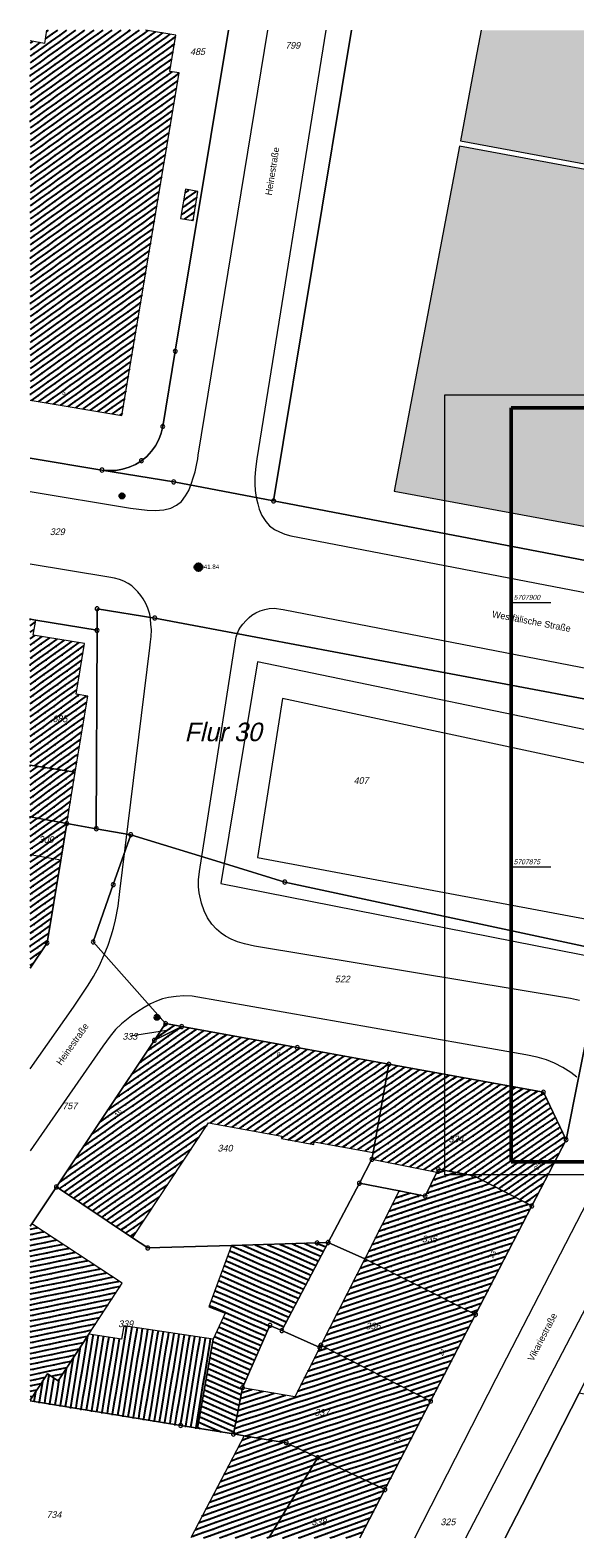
# Model space of a CAD drawing. Extents: x 353221 to 353633, y 5707812 to 5707954.
# Tile 1 of 35: x 353309 to 353360, y 5707812 to 5707954. Entities that reach past the tile are written whole.
import ezdxf

# ---------------------------------------------------------------- set-up
doc = ezdxf.new("R2010")
doc.units = 0
doc.header["$MEASUREMENT"] = 0
doc.linetypes.add('LINE_LT_10', pattern=[10000, 10000, 0])
for name, color, linetype in [('ALK', 7, 'Continuous'), ('Beschriftung-Punkte', 7, 'Continuous'), ('Gebäude', 7, 'Continuous'), ('Kanaldeckel', 7, 'Continuous'), ('Verm Rahmen P-2', 7, 'Continuous'), ('ZL_Linien', 7, 'Continuous')]:
    doc.layers.add(name, color=color, linetype=linetype)
doc.styles.add('2001', font='txt', dxfattribs={"oblique": 13.5, "height": 1})
doc.styles.add('2002', font='txt', dxfattribs={"oblique": 13.5, "height": 1})
doc.styles.add('2003', font='txt', dxfattribs={"height": 1})
doc.styles.add('2004', font='txt', dxfattribs={"height": 1})
doc.styles.add('45', font='txt', dxfattribs={"oblique": 13.5, "height": 1})
doc.styles.add('59', font='txt', dxfattribs={"height": 1})

# ---------------------------------------------------------------- blocks, each defined once
blk = doc.blocks.new('90018')
at = {"true_color": 0x000000}
h = blk.add_hatch(color=18, dxfattribs=at)
edge = h.paths.add_edge_path(flags=0)
edge.add_arc((0, 0), 1.5, 0, 360)
at = {"color": 1, "lineweight": 25, "true_color": 0xff0000}
for p, q in [((-1.06066, -1.06066), (1.06066, 1.06066)), ((-1.06066, 1.06066), (1.06066, -1.06066))]:
    blk.add_line(p, q, dxfattribs=at)
blk.add_circle((0, 0), 1.5, dxfattribs=at)
blk = doc.blocks.new('107')
at = {"true_color": 0x000000}
h = blk.add_hatch(color=18, dxfattribs=at)
edge = h.paths.add_edge_path(flags=0)
edge.add_arc((0, 0), 0.5, 0, 360)
at = {"color": 1, "lineweight": 25, "true_color": 0xff0000}
blk.add_circle((0, 0), 0.5, dxfattribs=at)

msp = doc.modelspace()

# ---------------------------------------------------------------- hatches: boundary and pattern name
at = {"layer": 'Gebäude', "true_color": 0xff0000}
h = msp.add_hatch(dxfattribs=at)
h.set_pattern_fill('STRATIS_AreaStyle314', color=1, style=0, pattern_type=2)
h.set_pattern_definition([(-144.3888, (353308.53486, 5707954.08415), (-0.115352, -0.6976345), [0, 0, 1])])
h.paths.add_polyline_path([(353310.09, 5707954.08), (353319.43, 5707954.08), (353322.3, 5707953.61), (353321.72, 5707950.18), (353322.6, 5707950.04), (353317.21, 5707917.67), (353308.53, 5707919.1), (353308.53, 5707953.06), (353309.88, 5707952.83)])
h = msp.add_hatch(dxfattribs=at)
h.set_pattern_fill('STRATIS_AreaStyle316', color=1, style=0, pattern_type=2)
h.set_pattern_definition([(-145.5109, (353349.178, 5707954.08415), (-0.1289924, -0.6952417), [0, 0, 1])])
h.paths.add_polyline_path([(353400.16, 5707954.08), (353411.07, 5707954.08), (353408.71, 5707941.53), (353413.5, 5707940.62), (353412.62, 5707935.98), (353408.82, 5707936.69), (353407.88, 5707931.72), (353407.27, 5707931.83), (353407.45, 5707932.82), (353349.18, 5707943.63), (353350.62, 5707951.29), (353351.15, 5707954.08), (353383.03, 5707954.08), (353392.01, 5707952.34), (353391.02, 5707947.24), (353398.56, 5707945.8)])
h = msp.add_hatch(dxfattribs=at)
h.set_pattern_fill('STRATIS_AreaStyle315', color=1, style=0, pattern_type=2)
h.set_pattern_definition([(-145.4852, (353342.931, 5707943.132), (-0.128681, -0.6952994), [0, 0, 1])])
h.paths.add_polyline_path([(353389.46, 5707935.62), (353349.09, 5707943.13), (353342.93, 5707910.51), (353383.38, 5707903.03)])
h = msp.add_hatch(dxfattribs=at)
h.set_pattern_fill('STRATIS_AreaStyle348', color=1, style=0, pattern_type=2)
h.set_pattern_definition([(-144.502, (353322.752, 5707939.038), (-0.116726, -0.697406), [0, 0, 1])])
h.paths.add_polyline_path([(353322.75, 5707936.27), (353323.93, 5707936.08), (353324.39, 5707938.84), (353323.21, 5707939.04)])
h = msp.add_hatch(dxfattribs=at)
h.set_pattern_fill('STRATIS_AreaStyle332', color=1, style=0, pattern_type=2)
h.set_pattern_definition([(-324.3457, (353308.53486, 5707898.4082), (0.114828, 0.697721), [0, 0, 1])])
h.paths.add_polyline_path([(353308.53, 5707884.6), (353308.53, 5707898.41), (353309.06, 5707898.32), (353308.82, 5707896.91), (353313.68, 5707896.11), (353312.89, 5707891.32), (353313.99, 5707891.14), (353312.79, 5707883.94)])
h = msp.add_hatch(dxfattribs=at)
h.set_pattern_fill('STRATIS_AreaStyle333', color=1, style=0, pattern_type=2)
h.set_pattern_definition([(-323.773, (353308.53486, 5707884.59546), (0.10785, 0.698834), [0, 0, 1])])
h.paths.add_polyline_path([(353308.53, 5707879.72), (353308.53, 5707884.6), (353312.79, 5707883.94), (353311.99, 5707879.1)])
h = msp.add_hatch(dxfattribs=at)
h.set_pattern_fill('STRATIS_AreaStyle331', color=1, style=0, pattern_type=2)
h.set_pattern_definition([(-325.0208, (353308.53486, 5707879.7154), (0.12304, 0.69632), [0, 0, 1])])
h.paths.add_polyline_path([(353308.53, 5707865.42), (353308.53, 5707879.72), (353311.99, 5707879.1), (353311.42, 5707875.63), (353310.13, 5707867.82)])
h = msp.add_hatch(dxfattribs=at)
h.set_pattern_fill('STRATIS_AreaStyle334', color=1, style=0, pattern_type=2)
h.set_pattern_definition([(-325.3043, (353311.012, 5707860.187), (0.126484, 0.6957024), [0, 0, 1])])
h.paths.add_polyline_path([(353311.01, 5707844.75), (353318.19, 5707839.95), (353325.39, 5707850.8), (353332.31, 5707849.56), (353332.27, 5707849.32), (353335.33, 5707848.77), (353335.38, 5707849.01), (353340.94, 5707848.02), (353342.42, 5707856.35), (353333.77, 5707857.92), (353322.85, 5707859.91), (353321.32, 5707860.19), (353320.27, 5707858.61)])
h = msp.add_hatch(dxfattribs=at)
h.set_pattern_fill('STRATIS_AreaStyle340', color=1, style=0, pattern_type=2)
h.set_pattern_definition([(-325.298, (353340.825, 5707856.352), (0.126407, 0.695716), [0, 0, 1])])
h.paths.add_polyline_path([(353340.83, 5707847.36), (353346.96, 5707846.16), (353347.09, 5707846.43), (353350.44, 5707845.8), (353355.93, 5707842.95), (353359.17, 5707849.21), (353357.03, 5707853.7), (353342.42, 5707856.35), (353340.94, 5707848.02)])
h = msp.add_hatch(dxfattribs=at)
h.set_pattern_fill('STRATIS_AreaStyle339', color=1, style=0, pattern_type=2)
h.set_pattern_definition([(-161.7924, (353340.152, 5707846.43), (-0.318735, -0.631196), [0, 0, 1])])
h.paths.add_polyline_path([(353340.15, 5707837.97), (353350.61, 5707832.69), (353355.93, 5707842.95), (353350.44, 5707845.8), (353347.09, 5707846.43), (353346.96, 5707846.16), (353345.86, 5707843.89), (353343.4, 5707844.37)])
h = msp.add_hatch(dxfattribs=at)
h.set_pattern_fill('STRATIS_AreaStyle337', color=1, style=0, pattern_type=2)
h.set_pattern_definition([(-348.3673, (353308.53486, 5707841.269), (0.388911, 0.590549), [0, 0, 1])])
h.paths.add_polyline_path([(353308.53, 5707824.6), (353308.53, 5707841.04), (353308.69, 5707841.27), (353317.24, 5707835.64), (353314.08, 5707830.84), (353311.18, 5707826.44), (353310.18, 5707827.1)])
h = msp.add_hatch(dxfattribs=at)
h.set_pattern_fill('STRATIS_AreaStyle336', color=1, style=0, pattern_type=2)
h.set_pattern_definition([(-23.7475, (353324.363, 5707839.496), (0.659018, 0.256311), [0, 0, 1])])
h.paths.add_polyline_path([(353326.97, 5707832.83), (353325.83, 5707830.35), (353324.36, 5707821.95), (353327.74, 5707821.4), (353328.59, 5707825.77), (353331.19, 5707831.66), (353332.31, 5707831.17), (353336.69, 5707839.5), (353335.65, 5707839.46), (353327.56, 5707839.22), (353325.4, 5707833.41)])
h = msp.add_hatch(dxfattribs=at)
h.set_pattern_fill('STRATIS_AreaStyle341', color=1, style=0, pattern_type=2)
h.set_pattern_definition([(-341.7924, (353336, 5707837.973), (0.318735, 0.631196), [0, 0, 1])])
h.paths.add_polyline_path([(353336, 5707829.79), (353346.37, 5707824.5), (353350.61, 5707832.69), (353340.15, 5707837.97)])
h = msp.add_hatch(dxfattribs=at)
h.set_pattern_fill('STRATIS_AreaStyle335', color=1, style=0, pattern_type=2)
h.set_pattern_definition([(-99.2545, (353308.53486, 5707831.632), (0.413082, -0.573902), [0, 0, 1])])
h.paths.add_polyline_path([(353308.53, 5707824.53), (353308.53, 5707824.6), (353310.18, 5707827.1), (353311.18, 5707826.44), (353314.08, 5707830.84), (353317.18, 5707830.37), (353317.37, 5707831.63), (353325.83, 5707830.35), (353324.36, 5707821.95), (353322.76, 5707822.21)])
h = msp.add_hatch(dxfattribs=at)
h.set_pattern_fill('STRATIS_AreaStyle338', color=1, style=0, pattern_type=2)
h.set_pattern_definition([(-342.0162, (353327.74, 5707829.785), (0.321198, 0.629946), [0, 0, 1])])
h.paths.add_polyline_path([(353335.7, 5707819.17), (353342.05, 5707816.15), (353346.37, 5707824.5), (353336, 5707829.79), (353335.9, 5707829.59), (353333.53, 5707824.92), (353328.59, 5707825.77), (353327.74, 5707821.4), (353328.76, 5707821.23), (353332.73, 5707820.58)])
h = msp.add_hatch(dxfattribs=at)
h.set_pattern_fill('STRATIS_AreaStyle342', color=1, style=0, pattern_type=2)
h.set_pattern_definition([(-340.4245, (353323.7055, 5707821.231), (0.303576, 0.638625), [0, 0, 1])])
h.paths.add_polyline_path([(353323.71, 5707811.58), (353339.69, 5707811.58), (353342.05, 5707816.15), (353335.7, 5707819.17), (353332.73, 5707820.58), (353328.76, 5707821.23)])

# ---------------------------------------------------------------- linework, layer by layer
at = {"layer": 'ALK', "color": 1, "lineweight": 13, "true_color": 0xff0000}
msp.add_line((353318.03, 5707859.02), (353321.41, 5707859.57), dxfattribs=at)
at = {"layer": 'ALK', "color": 1, "lineweight": 18, "true_color": 0xff0000}
for points in [[(353308.53, 5707913.63), (353315.32, 5707912.51), (353315.97, 5707912.45), (353316.62, 5707912.47), (353317.27, 5707912.58), (353317.9, 5707912.77), (353318.49, 5707913.04), (353319.05, 5707913.39), (353319.55, 5707913.8), (353320, 5707914.28), (353320.38, 5707914.81), (353320.68, 5707915.38), (353320.91, 5707916), (353321.06, 5707916.63), (353322.24, 5707923.74), (353327.28, 5707954.08)], [(353327.28, 5707954.08), (353322.24, 5707923.74), (353321.06, 5707916.63), (353320.91, 5707916), (353320.68, 5707915.38), (353320.38, 5707914.81), (353320, 5707914.28), (353319.55, 5707913.8), (353319.05, 5707913.39), (353318.49, 5707913.04), (353317.9, 5707912.77), (353317.27, 5707912.58), (353316.62, 5707912.47), (353315.97, 5707912.45), (353315.32, 5707912.51), (353322.1, 5707911.39), (353331.53, 5707909.59), (353338.91, 5707954.08)], [(353338.91, 5707954.08), (353331.53, 5707909.59), (353354.91, 5707905.12), (353369.7, 5707902.28), (353426.95, 5707891.3), (353491.37, 5707878.94), (353516.87, 5707873.93), (353521.89, 5707879.89), (353526.98, 5707885.94), (353532.53, 5707892.54), (353535.31, 5707895.83), (353540.45, 5707901.94), (353541.15, 5707902.77), (353536.67, 5707906.62), (353532.49, 5707910.19), (353532.27, 5707910.39), (353521.85, 5707919.32), (353535.83, 5707933.87), (353546.47, 5707944.95), (353550.63, 5707949.28), (353550.07, 5707949.75), (353554.3, 5707954.08)], [(353308.53, 5707898.41), (353309.06, 5707898.32), (353314.85, 5707897.36), (353314.86, 5707899.4), (353320.3, 5707898.52), (353330.36, 5707896.63), (353367.2, 5707889.69), (353369.7, 5707902.28), (353354.91, 5707905.12), (353331.53, 5707909.59), (353322.1, 5707911.39), (353315.32, 5707912.51), (353308.53, 5707913.63)], [(353308.53, 5707879.72), (353311.99, 5707879.1), (353314.78, 5707878.61), (353314.85, 5707897.36), (353309.06, 5707898.32), (353308.53, 5707898.41)], [(353353.41, 5707811.58), (353355.02, 5707814.71), (353360.39, 5707825.25), (353364.12, 5707832.54), (353372.49, 5707848.92), (353375.39, 5707863.85), (353375.49, 5707864.37), (353379.94, 5707887.29), (353370.97, 5707888.95), (353368.81, 5707889.34), (353367.2, 5707889.69), (353362.72, 5707867.09), (353359.17, 5707849.21), (353355.93, 5707842.95), (353350.61, 5707832.69), (353346.37, 5707824.5), (353342.05, 5707816.15), (353339.69, 5707811.58)], [(353308.53, 5707865.42), (353310.13, 5707867.82), (353311.42, 5707875.63), (353311.99, 5707879.1), (353308.53, 5707879.72)], [(353308.53, 5707841.04), (353308.69, 5707841.27), (353311.01, 5707844.75), (353320.27, 5707858.61), (353321.32, 5707860.19), (353314.48, 5707867.91), (353316.38, 5707873.32), (353318.04, 5707878.04), (353314.78, 5707878.61), (353311.99, 5707879.1), (353311.42, 5707875.63), (353310.13, 5707867.82), (353308.53, 5707865.42)], [(353440.57, 5707811.58), (353441.98, 5707821.12), (353446.18, 5707849.46), (353437.38, 5707851.92), (353430.91, 5707853.17), (353402.11, 5707858.71), (353396.98, 5707832.14), (353396.15, 5707827.84), (353394.39, 5707818.74), (353360.39, 5707825.25), (353355.02, 5707814.71), (353353.41, 5707811.58)], [(353308.53, 5707824.53), (353322.76, 5707822.21), (353327.74, 5707821.4), (353328.59, 5707825.77), (353331.19, 5707831.66), (353332.31, 5707831.17), (353336.69, 5707839.5), (353335.65, 5707839.46), (353327.56, 5707839.22), (353319.65, 5707838.98), (353318.19, 5707839.95), (353311.01, 5707844.75), (353308.69, 5707841.27), (353308.53, 5707841.04)], [(353331.09, 5707811.58), (353335.7, 5707819.17), (353332.73, 5707820.58), (353328.76, 5707821.23), (353327.74, 5707821.4), (353322.76, 5707822.21), (353308.53, 5707824.53)], [(353339.69, 5707811.58), (353342.05, 5707816.15), (353335.7, 5707819.17), (353331.09, 5707811.58)]]:
    msp.add_lwpolyline(points, dxfattribs=at)
for points in [[(353322.06, 5707923.74, 1), (353322.43, 5707923.74, 1), (353322.06, 5707923.74)], [(353320.88, 5707916.63, 1), (353321.25, 5707916.63, 1), (353320.88, 5707916.63)], [(353318.86, 5707913.39, 1), (353319.24, 5707913.39, 1), (353318.86, 5707913.39)], [(353315.13, 5707912.51, 1), (353315.51, 5707912.51, 1), (353315.13, 5707912.51)], [(353321.91, 5707911.39, 1), (353322.29, 5707911.39, 1), (353321.91, 5707911.39)], [(353331.34, 5707909.59, 1), (353331.72, 5707909.59, 1), (353331.34, 5707909.59)], [(353314.67, 5707899.4, 1), (353315.04, 5707899.4, 1), (353314.67, 5707899.4)], [(353314.66, 5707897.36, 1), (353315.04, 5707897.36, 1), (353314.66, 5707897.36)], [(353320.12, 5707898.52, 1), (353320.49, 5707898.52, 1), (353320.12, 5707898.52)], [(353311.81, 5707879.1, 1), (353312.18, 5707879.1, 1), (353311.81, 5707879.1)], [(353314.59, 5707878.61, 1), (353314.97, 5707878.61, 1), (353314.59, 5707878.61)], [(353317.85, 5707878.04, 1), (353318.23, 5707878.04, 1), (353317.85, 5707878.04)], [(353316.2, 5707873.32, 1), (353316.57, 5707873.32, 1), (353316.2, 5707873.32)], [(353332.4, 5707873.57, 1), (353332.78, 5707873.57, 1), (353332.4, 5707873.57)], [(353309.94, 5707867.82, 1), (353310.32, 5707867.82, 1), (353309.94, 5707867.82)], [(353314.3, 5707867.91, 1), (353314.67, 5707867.91, 1), (353314.3, 5707867.91)], [(353321.14, 5707860.19, 1), (353321.51, 5707860.19, 1), (353321.14, 5707860.19)], [(353322.66, 5707859.91, 1), (353323.04, 5707859.91, 1), (353322.66, 5707859.91)], [(353320.09, 5707858.61, 1), (353320.46, 5707858.61, 1), (353320.09, 5707858.61)], [(353333.58, 5707857.92, 1), (353333.96, 5707857.92, 1), (353333.58, 5707857.92)], [(353342.24, 5707856.35, 1), (353342.61, 5707856.35, 1), (353342.24, 5707856.35)], [(353356.84, 5707853.7, 1), (353357.22, 5707853.7, 1), (353356.84, 5707853.7)], [(353358.98, 5707849.21, 1), (353359.36, 5707849.21, 1), (353358.98, 5707849.21)], [(353340.64, 5707847.36, 1), (353341.01, 5707847.36, 1), (353340.64, 5707847.36)], [(353346.9, 5707846.43, 1), (353347.28, 5707846.43, 1), (353346.9, 5707846.43)], [(353310.82, 5707844.75, 1), (353311.2, 5707844.75, 1), (353310.82, 5707844.75)], [(353339.45, 5707845.1, 1), (353339.82, 5707845.1, 1), (353339.45, 5707845.1)], [(353350.26, 5707845.8, 1), (353350.63, 5707845.8, 1), (353350.26, 5707845.8)], [(353345.67, 5707843.89, 1), (353346.04, 5707843.89, 1), (353345.67, 5707843.89)], [(353355.74, 5707842.95, 1), (353356.11, 5707842.95, 1), (353355.74, 5707842.95)], [(353319.46, 5707838.98, 1), (353319.83, 5707838.98, 1), (353319.46, 5707838.98)], [(353335.46, 5707839.46, 1), (353335.83, 5707839.46, 1), (353335.46, 5707839.46)], [(353336.5, 5707839.5, 1), (353336.88, 5707839.5, 1), (353336.5, 5707839.5)], [(353331, 5707831.66, 1), (353331.38, 5707831.66, 1), (353331, 5707831.66)], [(353350.43, 5707832.69, 1), (353350.8, 5707832.69, 1), (353350.43, 5707832.69)], [(353332.13, 5707831.17, 1), (353332.5, 5707831.17, 1), (353332.13, 5707831.17)], [(353335.71, 5707829.59, 1), (353336.09, 5707829.59, 1), (353335.71, 5707829.59)], [(353335.81, 5707829.79, 1), (353336.19, 5707829.79, 1), (353335.81, 5707829.79)], [(353328.41, 5707825.77, 1), (353328.78, 5707825.77, 1), (353328.41, 5707825.77)], [(353346.19, 5707824.5, 1), (353346.56, 5707824.5, 1), (353346.19, 5707824.5)], [(353322.57, 5707822.21, 1), (353322.95, 5707822.21, 1), (353322.57, 5707822.21)], [(353327.55, 5707821.4, 1), (353327.93, 5707821.4, 1), (353327.55, 5707821.4)], [(353332.55, 5707820.58, 1), (353332.92, 5707820.58, 1), (353332.55, 5707820.58)], [(353335.52, 5707819.17, 1), (353335.89, 5707819.17, 1), (353335.52, 5707819.17)], [(353341.87, 5707816.15, 1), (353342.24, 5707816.15, 1), (353341.87, 5707816.15)]]:
    msp.add_lwpolyline(points, format="xyb", close=True, dxfattribs=at)
for points in [[(353314.78, 5707878.61), (353318.04, 5707878.04), (353326.9, 5707875.32), (353332.59, 5707873.57), (353362.57, 5707867.13), (353362.72, 5707867.09), (353367.2, 5707889.69), (353330.36, 5707896.63), (353320.3, 5707898.52), (353314.86, 5707899.4), (353314.85, 5707897.36), (353314.78, 5707878.61)], [(353322.85, 5707859.91), (353333.77, 5707857.92), (353342.42, 5707856.35), (353357.03, 5707853.7), (353359.17, 5707849.21), (353362.72, 5707867.09), (353362.57, 5707867.13), (353332.59, 5707873.57), (353326.9, 5707875.32), (353318.04, 5707878.04), (353316.38, 5707873.32), (353314.48, 5707867.91), (353321.32, 5707860.19), (353322.85, 5707859.91)], [(353311.01, 5707844.75), (353318.19, 5707839.95), (353319.65, 5707838.98), (353327.56, 5707839.22), (353335.65, 5707839.46), (353336.69, 5707839.5), (353339.64, 5707845.1), (353340.83, 5707847.36), (353340.94, 5707848.02), (353342.42, 5707856.35), (353333.77, 5707857.92), (353322.85, 5707859.91), (353320.27, 5707858.61), (353311.01, 5707844.75)], [(353320.27, 5707858.61), (353322.85, 5707859.91), (353321.32, 5707860.19), (353320.27, 5707858.61)], [(353343.4, 5707844.37), (353345.86, 5707843.89), (353346.96, 5707846.16), (353347.09, 5707846.43), (353350.44, 5707845.8), (353355.93, 5707842.95), (353359.17, 5707849.21), (353357.03, 5707853.7), (353342.42, 5707856.35), (353340.94, 5707848.02), (353340.83, 5707847.36), (353339.64, 5707845.1), (353343.4, 5707844.37)], [(353340.15, 5707837.97), (353350.61, 5707832.69), (353355.93, 5707842.95), (353350.44, 5707845.8), (353347.09, 5707846.43), (353346.96, 5707846.16), (353345.86, 5707843.89), (353343.4, 5707844.37), (353339.64, 5707845.1), (353336.69, 5707839.5), (353340.15, 5707837.97)], [(353332.31, 5707831.17), (353335.9, 5707829.59), (353336, 5707829.79), (353346.37, 5707824.5), (353350.61, 5707832.69), (353340.15, 5707837.97), (353336.69, 5707839.5), (353332.31, 5707831.17)], [(353335.7, 5707819.17), (353342.05, 5707816.15), (353346.37, 5707824.5), (353336, 5707829.79), (353335.9, 5707829.59), (353332.31, 5707831.17), (353331.19, 5707831.66), (353328.59, 5707825.77), (353327.74, 5707821.4), (353328.76, 5707821.23), (353332.73, 5707820.58), (353335.7, 5707819.17)]]:
    msp.add_lwpolyline(points, close=True, dxfattribs=at)
at = {"layer": 'Gebäude', "color": 1, "lineweight": 18, "true_color": 0xff0000}
msp.add_line((353311.42, 5707875.63), (353308.53, 5707876.14), dxfattribs=at)
for points in [[(353308.53, 5707919.1), (353317.21, 5707917.67), (353322.6, 5707950.04), (353321.72, 5707950.18), (353322.3, 5707953.61), (353319.43, 5707954.08)], [(353310.09, 5707954.08), (353309.88, 5707952.83), (353308.53, 5707953.06)], [(353351.15, 5707954.08), (353350.62, 5707951.29), (353349.18, 5707943.63), (353407.45, 5707932.82), (353407.27, 5707931.83), (353407.88, 5707931.72), (353408.82, 5707936.69), (353412.62, 5707935.98), (353413.5, 5707940.62), (353408.71, 5707941.53), (353411.07, 5707954.08)], [(353308.53, 5707884.6), (353312.79, 5707883.94), (353313.99, 5707891.14), (353312.89, 5707891.32), (353313.68, 5707896.11), (353308.82, 5707896.91), (353309.06, 5707898.32), (353308.53, 5707898.41)], [(353308.53, 5707879.72), (353311.99, 5707879.1), (353312.79, 5707883.94), (353308.53, 5707884.6)], [(353308.53, 5707865.42), (353310.13, 5707867.82), (353311.42, 5707875.63), (353311.99, 5707879.1), (353308.53, 5707879.72)], [(353308.53, 5707824.6), (353310.18, 5707827.1), (353311.18, 5707826.44), (353314.08, 5707830.84), (353317.24, 5707835.64), (353308.69, 5707841.27), (353308.53, 5707841.04)], [(353308.53, 5707824.53), (353322.76, 5707822.21), (353324.36, 5707821.95), (353325.83, 5707830.35), (353317.37, 5707831.63), (353317.18, 5707830.37), (353314.08, 5707830.84), (353311.18, 5707826.44), (353310.18, 5707827.1), (353308.53, 5707824.6)], [(353339.69, 5707811.58), (353342.05, 5707816.15), (353335.7, 5707819.17), (353332.73, 5707820.58), (353328.76, 5707821.23), (353323.71, 5707811.58)]]:
    msp.add_lwpolyline(points, dxfattribs=at)
for points in [[(353389.46, 5707935.62), (353349.09, 5707943.13), (353342.93, 5707910.51), (353383.38, 5707903.03), (353389.46, 5707935.62)], [(353322.75, 5707936.27), (353323.93, 5707936.08), (353324.39, 5707938.84), (353323.21, 5707939.04), (353322.75, 5707936.27)], [(353311.01, 5707844.75), (353318.19, 5707839.95), (353325.39, 5707850.8), (353332.31, 5707849.56), (353332.27, 5707849.32), (353335.33, 5707848.77), (353335.38, 5707849.01), (353340.94, 5707848.02), (353342.42, 5707856.35), (353333.77, 5707857.92), (353322.85, 5707859.91), (353321.32, 5707860.19), (353320.27, 5707858.61), (353311.01, 5707844.75)], [(353340.83, 5707847.36), (353346.96, 5707846.16), (353347.09, 5707846.43), (353350.44, 5707845.8), (353355.93, 5707842.95), (353359.17, 5707849.21), (353357.03, 5707853.7), (353342.42, 5707856.35), (353340.94, 5707848.02), (353340.83, 5707847.36)], [(353340.15, 5707837.97), (353350.61, 5707832.69), (353355.93, 5707842.95), (353350.44, 5707845.8), (353347.09, 5707846.43), (353346.96, 5707846.16), (353345.86, 5707843.89), (353343.4, 5707844.37), (353340.15, 5707837.97)], [(353326.97, 5707832.83), (353325.83, 5707830.35), (353324.36, 5707821.95), (353327.74, 5707821.4), (353328.59, 5707825.77), (353331.19, 5707831.66), (353332.31, 5707831.17), (353336.69, 5707839.5), (353335.65, 5707839.46), (353327.56, 5707839.22), (353325.4, 5707833.41), (353326.97, 5707832.83)], [(353336, 5707829.79), (353346.37, 5707824.5), (353350.61, 5707832.69), (353340.15, 5707837.97), (353336, 5707829.79)], [(353335.7, 5707819.17), (353342.05, 5707816.15), (353346.37, 5707824.5), (353336, 5707829.79), (353335.9, 5707829.59), (353333.53, 5707824.92), (353328.59, 5707825.77), (353327.74, 5707821.4), (353328.76, 5707821.23), (353332.73, 5707820.58), (353335.7, 5707819.17)]]:
    msp.add_lwpolyline(points, close=True, dxfattribs=at)
at = {"layer": 'Verm Rahmen P-2', "color": 18, "linetype": 'LINE_LT_10', "lineweight": 13, "true_color": 0x000000}
for p, q in [((353347.72, 5707845.88), (353347.72, 5707919.63)), ((353347.72, 5707919.63), (353585.22, 5707919.63)), ((353585.22, 5707845.88), (353347.72, 5707845.88))]:
    msp.add_line(p, q, dxfattribs=at)
at = {"layer": 'Verm Rahmen P-2', "color": 7, "lineweight": 50, "true_color": 0xffffff}
for p, q in [((353353.97, 5707847.13), (353353.97, 5707918.38)), ((353353.97, 5707918.38), (353538.97, 5707918.38)), ((353538.97, 5707847.13), (353353.97, 5707847.13))]:
    msp.add_line(p, q, dxfattribs=at)
at = {"layer": 'Verm Rahmen P-2', "color": 18, "linetype": 'LINE_LT_10', "lineweight": 50, "true_color": 0x000000}
for p, q in [((353353.97, 5707847.13), (353353.97, 5707918.38)), ((353353.97, 5707918.38), (353538.97, 5707918.38)), ((353353.97, 5707847.13), (353353.97, 5707918.38)), ((353353.97, 5707918.38), (353583.97, 5707918.38)), ((353538.97, 5707847.13), (353353.97, 5707847.13)), ((353583.97, 5707847.13), (353353.97, 5707847.13))]:
    msp.add_line(p, q, dxfattribs=at)
at = {"layer": 'Verm Rahmen P-2', "color": 1, "lineweight": 13, "true_color": 0xff0000}
for p, q in [((353353.97, 5707900), (353357.72, 5707900)), ((353353.97, 5707875), (353357.72, 5707875))]:
    msp.add_line(p, q, dxfattribs=at)
at = {"layer": 'ZL_Linien', "color": 254, "lineweight": 13, "true_color": 0xdcdcdc}
for points in [[(353308.53, 5707910.49), (353318.01, 5707908.91), (353318.79, 5707908.8), (353319.58, 5707908.72), (353320.36, 5707908.69), (353321.15, 5707908.74), (353321.81, 5707908.9), (353322.37, 5707909.18), (353322.82, 5707909.55), (353323.22, 5707910.07), (353323.52, 5707910.57), (353323.76, 5707911.17), (353323.96, 5707911.87), (353324.11, 5707912.35), (353324.25, 5707912.96), (353324.37, 5707913.57), (353324.42, 5707913.91), (353331, 5707954.08)], [(353308.53, 5707855.92), (353312.62, 5707861.73), (353314.03, 5707863.81), (353314.53, 5707864.63), (353315.05, 5707865.61), (353315.54, 5707866.69), (353315.89, 5707867.6), (353316.19, 5707868.49), (353316.4, 5707869.22), (353316.6, 5707870), (353316.84, 5707871.3), (353317.02, 5707872.68), (353319.84, 5707895.7), (353319.91, 5707896.26), (353319.97, 5707896.79), (353319.99, 5707897.4), (353319.95, 5707897.94), (353319.9, 5707898.42), (353319.83, 5707898.9), (353319.66, 5707899.46), (353319.47, 5707899.89), (353319.2, 5707900.34), (353318.98, 5707900.64), (353318.7, 5707900.99), (353318.43, 5707901.28), (353318.14, 5707901.55), (353317.8, 5707901.79), (353317.38, 5707902.01), (353316.99, 5707902.17), (353316.49, 5707902.29), (353315.97, 5707902.38), (353308.53, 5707903.6)], [(353360.18, 5707855.11), (353359.61, 5707855.57), (353358.85, 5707856.05), (353358.09, 5707856.45), (353357.32, 5707856.75), (353356.43, 5707857.02), (353355.37, 5707857.25), (353323.85, 5707862.77), (353323.05, 5707862.81), (353322.32, 5707862.76), (353321.61, 5707862.67), (353321.04, 5707862.52), (353320.47, 5707862.31), (353319.91, 5707862.05), (353319.31, 5707861.71), (353318.72, 5707861.34), (353318.12, 5707860.93), (353317.18, 5707860.18), (353316.61, 5707859.64), (353316.09, 5707859.01), (353315.4, 5707858.06), (353308.53, 5707848.16)], [(353344.87, 5707811.58), (353352.55, 5707826.64), (353361.71, 5707844.35)]]:
    msp.add_lwpolyline(points, dxfattribs=at)
for points in [[(353336.48, 5707954.08, 0), (353329.96, 5707913.56, 0), (353329.83, 5707912.6, 0), (353329.76, 5707911.79, 0), (353329.75, 5707911.17, 0), (353329.78, 5707910.59, 0), (353329.9, 5707909.9, 0), (353330.03, 5707909.3, 0), (353330.18, 5707908.8, 0), (353330.43, 5707908.2, 0), (353330.79, 5707907.66, 0), (353331.14, 5707907.25, 0), (353331.63, 5707906.9, 0), (353332.09, 5707906.66, 0), (353332.59, 5707906.45, 0), (353333.16, 5707906.3, 0), (353365.71, 5707900.01, 41.61)], [(353360.44, 5707862.37, 0), (353359.59, 5707862.55, 0), (353329.73, 5707867.5, 0), (353328.79, 5707867.72, 0), (353328.11, 5707867.91, 0), (353327.53, 5707868.16, 0), (353327, 5707868.44, 0), (353326.57, 5707868.74, 0), (353326.14, 5707869.11, 0), (353325.69, 5707869.6, 0), (353325.3, 5707870.18, 0), (353324.97, 5707870.84, 0), (353324.72, 5707871.58, 0), (353324.51, 5707872.54, 0), (353324.45, 5707873.11, 0), (353324.44, 5707873.79, 0), (353324.52, 5707874.56, 0), (353327.94, 5707896.36, 0), (353328.01, 5707896.75, 0), (353328.11, 5707897.1, 0), (353328.25, 5707897.39, 0), (353328.41, 5707897.65, 0), (353328.64, 5707897.94, 0), (353328.95, 5707898.29, 0), (353329.22, 5707898.57, 0), (353329.49, 5707898.78, 0), (353329.87, 5707899.01, 0), (353330.27, 5707899.19, 0), (353330.72, 5707899.33, 0), (353331.11, 5707899.41, 0), (353331.58, 5707899.45, 0), (353332.45, 5707899.32, 0), (353364.48, 5707893.11, 41.65)], [(353367.07, 5707886.69, 41.8), (353330, 5707894.38, 0), (353329.53, 5707891.51, 0), (353326.56, 5707873.43, 0), (353362.66, 5707866.3, 0), (353375.41, 5707863.79, 0), (353401.08, 5707858.92, 0), (353437.32, 5707851.9, 0), (353446.13, 5707849.46, 0), (353470.94, 5707844.67, 0), (353472.89, 5707842.14, 0), (353474.4, 5707839.79, 0), (353475.91, 5707828.05, 0), (353477.93, 5707831.4, 0), (353476.22, 5707843.66, 0), (353485.01, 5707841.96, 0), (353488.48, 5707845.49, 0), (353448.23, 5707854.05, 0), (353436.85, 5707855.79, 0), (353437.66, 5707858.75, 0), (353444.37, 5707857.24, 0), (353445.87, 5707863.96, 0)], [(353362.83, 5707884.39, 41.79), (353332.37, 5707890.93, 0), (353330.01, 5707875.9, 0), (353363.33, 5707869.66, 0), (353371.21, 5707868.15, 0), (353373.65, 5707880.47, 41.7)], [(353349.69, 5707811.58, 0), (353367.59, 5707845.91, 0)]]:
    msp.add_polyline3d(points, dxfattribs=at)

# ---------------------------------------------------------------- block references
at = {"layer": 'ALK', "xscale": 0.5, "yscale": 0.5, "zscale": 0.5}
for p in [(353317.21, 5707910.06), (353320.53, 5707860.78)]:
    msp.add_blockref('107', p, dxfattribs=at)
at = {"layer": 'Kanaldeckel', "xscale": 0.25, "yscale": 0.25, "zscale": 0.25}
msp.add_blockref('90018', (353324.44, 5707903.33, 41.84), dxfattribs=at)

# ---------------------------------------------------------------- texts
at = {"layer": 'ALK', "color": 1, "true_color": 0xff0000, "line_spacing_factor": 0.959981}
for s, insert, char_height, attachment_point, style in [('799', (353333.34, 5707952.64), 0.63, 5, '2001'), ('485', (353324.35, 5707952.05), 0.63, 5, '2001'), ('329', (353311.09, 5707906.67), 0.63, 5, '2001'), ('685', (353311.34, 5707888.99), 0.63, 5, '2001'), ('Flur 30', (353323.11, 5707888.63), 1.75, 1, '2002'), ('407', (353339.8, 5707883.16), 0.63, 5, '2001'), ('309', (353310.05, 5707877.58), 0.63, 5, '2001'), ('522', (353338.03, 5707864.39), 0.63, 5, '2001'), ('333', (353317.96, 5707858.98), 0.63, 5, '2001'), ('757', (353312.28, 5707852.41), 0.63, 5, '2001'), ('334', (353348.77, 5707849.28), 0.63, 5, '2001'), ('340', (353326.95, 5707848.41), 0.63, 5, '2001'), ('335', (353346.25, 5707839.83), 0.63, 5, '2001'), ('339', (353317.56, 5707831.81), 0.63, 5, '2001'), ('336', (353340.93, 5707831.6), 0.63, 5, '2001'), ('337', (353336.1, 5707823.43), 0.63, 5, '2001'), ('734', (353310.78, 5707813.77), 0.63, 5, '2001'), ('338', (353335.82, 5707813.09), 0.63, 5, '2001'), ('325', (353348.01, 5707813.09), 0.63, 5, '2001')]:
    msp.add_mtext(s, dxfattribs=dict(at, insert=insert, char_height=char_height, attachment_point=attachment_point, style=style))
at = {"layer": 'ALK', "color": 1, "true_color": 0xff0000, "char_height": 0.63, "attachment_point": 5, "line_spacing_factor": 0.959981, "style": '2004'}
for s, insert, rotation in [('Heinestraße', (353331.41, 5707940.75), 80.8533), ('Westfälische Straße', (353355.9, 5707898.21), 349.2334), ('Heinestraße', (353312.53, 5707858.25), 54.8845), ('Vikariestraße', (353356.93, 5707830.56), 62.6497)]:
    msp.add_mtext(s, dxfattribs=dict(at, insert=insert, rotation=rotation))
at = {"layer": 'Beschriftung-Punkte', "color": 7, "true_color": 0xffffff, "insert": (353324.94, 5707903.58), "char_height": 0.42, "attachment_point": 1, "line_spacing_factor": 0.959981, "style": '59'}
msp.add_mtext('41.84', dxfattribs=at)
at = {"layer": 'Gebäude', "color": 7, "true_color": 0xffffff, "char_height": 0.45, "attachment_point": 5, "line_spacing_factor": 0.959981, "style": '2003'}
for s, insert, rotation in [('5', (353311.72, 5707919.84), 350.6112), ('8', (353332.01, 5707857.28), 349.7011), ('16', (353316.85, 5707851.75), 56.2632), ('25', (353356.47, 5707846.7), 62.6245), ('23', (353352.23, 5707838.39), 62.6323), ('21', (353347.46, 5707829.15), 62.6351), ('19', (353343.23, 5707820.87), 62.633)]:
    msp.add_mtext(s, dxfattribs=dict(at, insert=insert, rotation=rotation))
at = {"layer": 'Verm Rahmen P-2', "color": 1, "true_color": 0xff0000, "char_height": 0.464, "attachment_point": 1, "line_spacing_factor": 0.959981, "style": '45'}
for s, insert in [('5707900', (353354.22, 5707900.71)), ('5707875', (353354.22, 5707875.71))]:
    msp.add_mtext(s, dxfattribs=dict(at, insert=insert))

doc.saveas('drawing.dxf')
